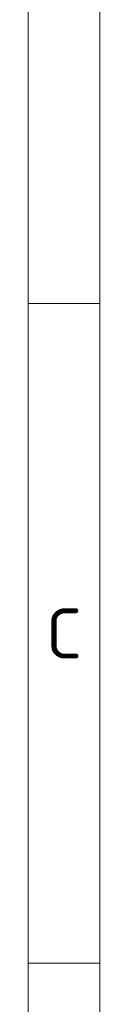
# Model space of a CAD drawing. Header units: millimetres. Extents: x 10 to 830, y 10 to 584.
# Tile 144 of 175: x 820 to 830, y 291 to 429. Entities that reach past the tile are written whole.
import ezdxf

# ---------------------------------------------------------------- set-up
doc = ezdxf.new("R2010")
doc.units = ezdxf.units.MM
doc.header["$LTSCALE"] = 2
doc.layers.add('Rahmen (ISO)', color=7, linetype='Continuous', lineweight=70)
doc.styles.add('Bezeichnungstext (ISO)', font='isocpeur.ttf')

# ---------------------------------------------------------------- blocks, each defined once
blk = doc.blocks.new('Ränder Basler-A3')
at = {"layer": 'Rahmen (ISO)', "color": 7, "lineweight": 18}
blk.add_line((415, 292), (415, 5), dxfattribs=at)
at = {"layer": 'Rahmen (ISO)', "lineweight": 18}
for p, q in [((410, 287), (410, 10)), ((410, 148.5), (415, 148.5))]:
    blk.add_line(p, q, dxfattribs=at)
at = {"layer": 'Rahmen (ISO)', "color": 7, "linetype": 'Continuous', "lineweight": 18}
blk.add_line((415, 194.667), (410, 194.667), dxfattribs=at)
at = {"layer": 'Rahmen (ISO)', "insert": (412.5, 171.583), "char_height": 3.5, "attachment_point": 5, "style": 'Bezeichnungstext (ISO)'}
blk.add_mtext('\\fISOCPEUR|b0|i0;{\\H3.5000;C}', dxfattribs=at)

msp = doc.modelspace()

# ---------------------------------------------------------------- block references
at = {"xscale": 2, "yscale": 2, "zscale": 2}
msp.add_blockref('Ränder Basler-A3', (0, 0), dxfattribs=at)

doc.saveas('drawing.dxf')
